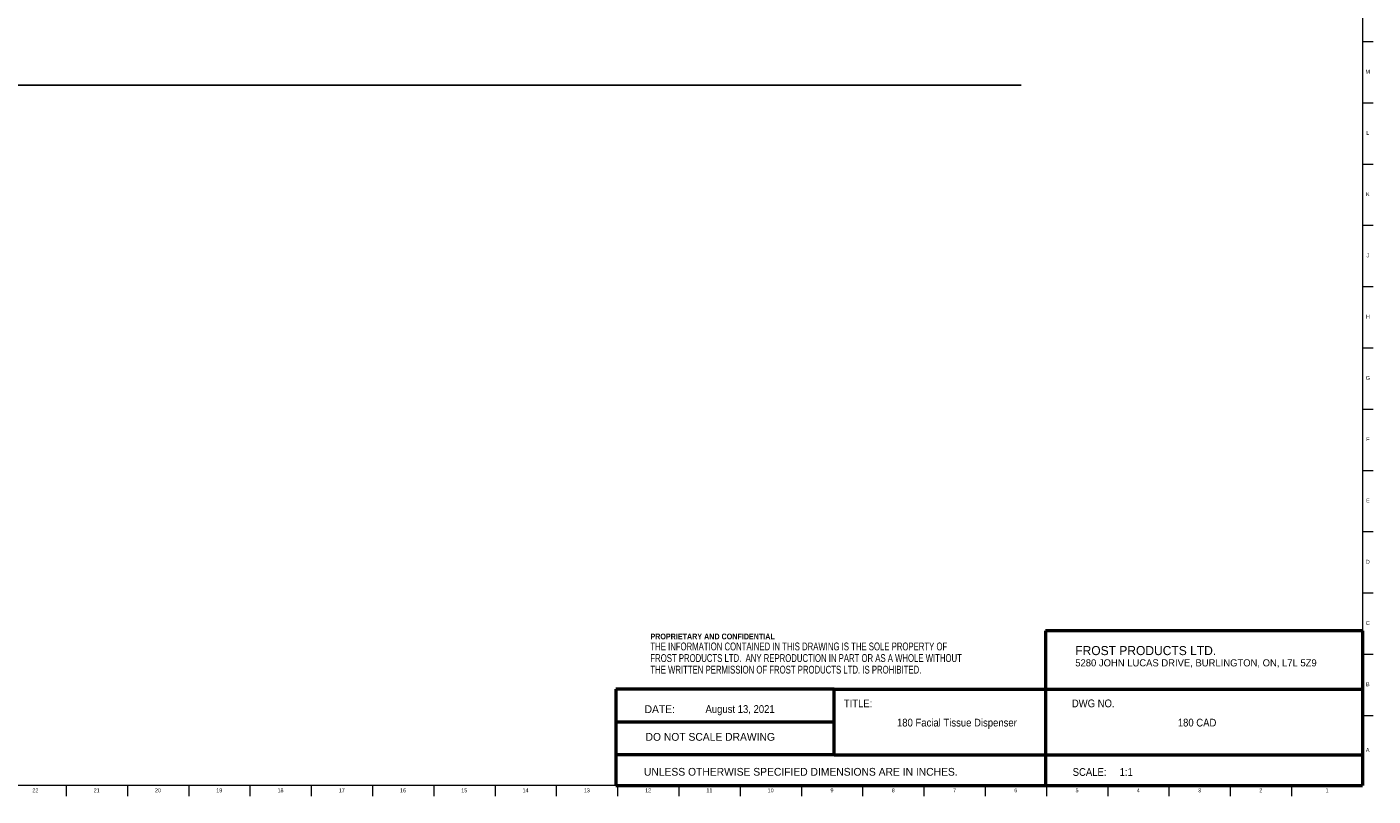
# Model space of a CAD drawing. Header units: inches. Extents: x -9.6 to 80.2, y 0.2 to 99.8.
# Tile 4 of 8: x 37 to 80.2, y 0.2 to 24.9. Entities that reach past the tile are written whole.
import ezdxf

# ---------------------------------------------------------------- set-up
doc = ezdxf.new("R2010")
doc.units = ezdxf.units.IN
doc.header["$MEASUREMENT"] = 0
doc.linetypes.add('SLD-Solid', pattern=[0])
for name, color, linetype in [('DIMS', 5, 'SLD-Solid'), ('NOTES', 1, 'SLD-Solid'), ('TITLE', 8, 'SLD-Solid')]:
    doc.layers.add(name, color=color, linetype=linetype)
doc.styles.add('SLDTEXTSTYLE0', font='GOTHIC.TTF', dxfattribs={"width": 0.913})
doc.styles.add('SLDTEXTSTYLE1', font='ARIAL.TTF', dxfattribs={"width": 0.948})
doc.styles.add('SLDTEXTSTYLE2', font='ARIALNB.TTF', dxfattribs={"width": 0.87})
doc.styles.add('SLDTEXTSTYLE3', font='ARIALN.TTF', dxfattribs={"width": 0.87})

# ---------------------------------------------------------------- blocks, each defined once
blk = doc.blocks.new('SW_NOTE_0_1')
at = {"layer": 'NOTES', "color": 0, "attachment_point": 1}
for s, insert, char_height, style in [('PROPRIETARY AND CONFIDENTIAL', (0, 0.238), 0.18473, 'SLDTEXTSTYLE2'), ('THE INFORMATION CONTAINED IN THIS DRAWING IS THE SOLE PROPERTY OF ', (0, -0.05), 0.25, 'SLDTEXTSTYLE3'), ('FROST PRODUCTS LTD.  ANY REPRODUCTION IN PART OR AS A WHOLE WITHOUT ', (0, -0.423), 0.25, 'SLDTEXTSTYLE3'), ('THE WRITTEN PERMISSION OF FROST PRODUCTS LTD. IS PROHIBITED.', (0, -0.796), 0.25, 'SLDTEXTSTYLE3')]:
    blk.add_mtext(s, dxfattribs=dict(at, insert=insert, char_height=char_height, style=style))

msp = doc.modelspace()

# ---------------------------------------------------------------- linework, layer by layer
at = {"layer": 'DIMS'}
msp.add_line((8.1034789, 23.0082026), (68.8990427, 23.0082026), dxfattribs=at)
at = {"layer": 'TITLE', "linetype": 'SLD-Solid', "lineweight": 18}
for p, q in [((79.875, 99.5), (79.875, 0.5)), ((79.875, 24.4094488), (80.2096457, 24.4094488)), ((79.875, 22.4409449), (80.2096457, 22.4409449)), ((79.875, 20.4724409), (80.2096457, 20.4724409)), ((79.875, 18.503937), (80.2096457, 18.503937)), ((79.875, 16.5354331), (80.2096457, 16.5354331)), ((79.875, 14.5669291), (80.2096457, 14.5669291)), ((79.875, 12.5984252), (80.2096457, 12.5984252)), ((79.875, 10.6299213), (80.2096457, 10.6299213)), ((79.875, 8.6614173), (80.2096457, 8.6614173)), ((79.875, 6.6929134), (80.2096457, 6.6929134)), ((79.875, 4.7244094), (80.2096457, 4.7244094)), ((79.875, 2.7559055), (80.2096457, 2.7559055)), ((79.875, 0.5), (0.5, 0.5)), ((38.2189961, 0.5), (38.2189961, 0.1653543)), ((40.1875, 0.4999606), (40.1875, 0.5000394)), ((40.1875, 0.5), (40.1875, 0.1653543)), ((42.1560039, 0.5), (42.1560039, 0.1653543)), ((44.1245079, 0.5), (44.1245079, 0.1653543)), ((46.0930118, 0.5), (46.0930118, 0.1653543)), ((48.0615157, 0.5), (48.0615157, 0.1653543)), ((50.0300197, 0.5), (50.0300197, 0.1653543)), ((51.9985236, 0.5), (51.9985236, 0.1653543)), ((53.9670276, 0.5), (53.9670276, 0.1653543)), ((55.9355315, 0.5), (55.9355315, 0.1653543)), ((57.9040354, 0.5), (57.9040354, 0.1653543)), ((59.8725394, 0.5), (59.8725394, 0.1653543)), ((61.8410433, 0.5), (61.8410433, 0.1653543)), ((63.8095472, 0.5), (63.8095472, 0.1653543)), ((65.7780512, 0.5), (65.7780512, 0.1653543)), ((67.7465551, 0.5), (67.7465551, 0.1653543)), ((69.7150591, 0.5), (69.7150591, 0.1653543)), ((71.683563, 0.5), (71.683563, 0.1653543)), ((73.6520669, 0.5), (73.6520669, 0.1653543)), ((75.6205709, 0.5), (75.6205709, 0.1653543)), ((77.5890748, 0.5), (77.5890748, 0.1653543))]:
    msp.add_line(p, q, dxfattribs=at)
at = {"layer": 'TITLE', "lineweight": 50}
for p, q in [((79.8749317, 5.4753604), (69.6855351, 5.4753604)), ((69.6855351, 5.4753604), (69.6855351, 0.4636772)), ((79.8749317, 5.4753604), (79.875, 0.5)), ((55.8809791, 3.5979637), (55.8809791, 0.5)), ((62.893223, 3.5979637), (55.8809791, 3.5979637)), ((62.893223, 3.5979637), (79.8747616, 3.5979648)), ((62.893223, 1.4876118), (62.893223, 3.5979637)), ((62.893223, 2.5427877), (55.8809791, 2.5427877)), ((62.893223, 1.4876118), (55.8809791, 1.4876118)), ((62.893223, 1.4876118), (79.8749865, 1.4876118)), ((55.8809791, 0.5), (79.875, 0.5))]:
    msp.add_line(p, q, dxfattribs=at)

# ---------------------------------------------------------------- block references
at = {"layer": 'NOTES'}
msp.add_blockref('SW_NOTE_0_1', (56.9909726, 5.1481527), dxfattribs=at)

# ---------------------------------------------------------------- texts
for s, insert, char_height, attachment_point, style in [('FROST PRODUCTS LTD.', (70.6411316, 4.9865009), 0.291666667, 1, 'SLDTEXTSTYLE1'), ('5280 JOHN LUCAS DRIVE, BURLINGTON, ON, L7L 5Z9', (70.6411316, 4.5610085), 0.229166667, 1, 'SLDTEXTSTYLE1'), ('DATE:', (56.8050699, 3.0830628), 0.25, 1, 'SLDTEXTSTYLE1'), ('August 13, 2021', (59.8725579, 3.0864733), 0.25, 2, 'SLDTEXTSTYLE0'), ('TITLE:', (63.2057373, 3.2682756), 0.25, 1, 'SLDTEXTSTYLE0'), ('DWG NO.', (70.5311831, 3.2682756), 0.25, 1, 'SLDTEXTSTYLE0'), ('180 Facial Tissue Dispenser', (66.8382225, 2.6510344), 0.25, 2, 'SLDTEXTSTYLE0'), ('180 CAD', (74.5550765, 2.6510344), 0.25, 2, 'SLDTEXTSTYLE0'), ('DO NOT SCALE DRAWING', (58.9137012, 2.193033), 0.25, 2, 'SLDTEXTSTYLE1'), ('UNLESS OTHERWISE SPECIFIED DIMENSIONS ARE IN INCHES.', (56.7832978, 1.0702903), 0.25, 1, 'SLDTEXTSTYLE1'), ('SCALE:     1:1', (70.5581753, 1.0645816), 0.25, 1, 'SLDTEXTSTYLE0')]:
    msp.add_mtext(s, dxfattribs=dict(at, insert=insert, char_height=char_height, attachment_point=attachment_point, style=style))
at = {"layer": 'TITLE', "char_height": 0.125, "attachment_point": 2, "style": 'SLDTEXTSTYLE0'}
for s, insert in [('M', (80.0379681, 23.5050748)), ('L', (80.0408905, 21.5365709)), ('K', (80.0419611, 19.5680669)), ('J', (80.0412233, 17.599563)), ('H', (80.042019, 15.631059)), ('G', (80.0419033, 13.6625551)), ('F', (80.0409918, 11.6940512)), ('E', (80.0425688, 9.7255472)), ('D', (80.0408327, 7.7570433)), ('C', (80.0410208, 5.7885394)), ('B', (80.0413969, 3.8200354)), ('A', (80.0372736, 1.7078307)), ('22', (37.2322267, 0.4125551)), ('21', (39.2007307, 0.4125551)), ('20', (41.1692346, 0.4125551)), ('19', (43.1377385, 0.4125551)), ('18', (45.1062425, 0.4125551)), ('17', (47.0747464, 0.4125551)), ('16', (49.0432504, 0.4125551)), ('15', (51.0117543, 0.4125551)), ('14', (52.9802582, 0.4125551)), ('13', (54.9487622, 0.4125551)), ('12', (56.9172661, 0.4125551)), ('11', (58.88577, 0.4125551)), ('10', (60.854274, 0.4125551)), ('9', (62.8240366, 0.4125551)), ('8', (64.7925405, 0.4125551)), ('7', (66.7610445, 0.4125551)), ('6', (68.7295484, 0.4125551)), ('5', (70.6980523, 0.4125551)), ('4', (72.6665563, 0.4125551)), ('3', (74.6350602, 0.4125551)), ('2', (76.6035642, 0.4125551)), ('1', (78.7307787, 0.4125551))]:
    msp.add_mtext(s, dxfattribs=dict(at, insert=insert))

doc.saveas('drawing.dxf')
